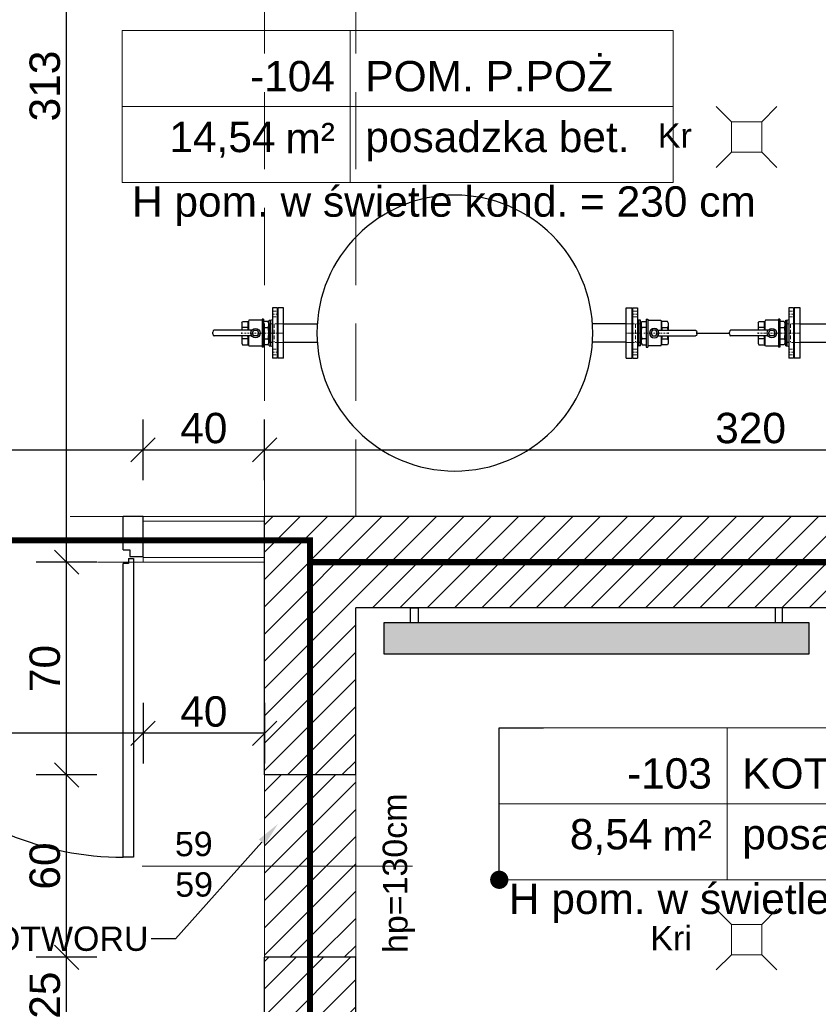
# Model space of a CAD drawing. Header units: millimetres. Extents: x -2720 to 125583, y -8970 to 34912.
# Tile 17 of 105: x 9487 to 9750, y 18570 to 18894. Entities that reach past the tile are written whole.
import ezdxf
from ezdxf import colors
from ezdxf.entities.mleader import LeaderData, LeaderLine
from ezdxf.enums import TextEntityAlignment as Align
from ezdxf.lldxf.tags import DXFTag
from ezdxf.math import Vec2, Vec3

# ---------------------------------------------------------------- set-up
doc = ezdxf.new("R2010")
doc.units = ezdxf.units.MM
for name, pattern in [('ACAD_ISO02W100', [15, 12, -3]), ('ACAD_ISO03W100', [30, 12, -18]), ('ACAD_ISO11W100', [33, 12, -3, 12, -3, 0, -3]), ('DASHDOT', [1, 0.5, -0.25, 0, -0.25]), ('DASHED', [19.05, 12.7, -6.35]), ('HIDDEN', [1.905, 1.27, -0.635])]:
    doc.linetypes.add(name, pattern=pattern)
for name, color, linetype, lineweight in [('_ET-PPOZ', 154, 'ACAD_ISO11W100', 30), ('A_KONST_ISTNIEJĄCE', 83, 'Continuous', 25), ('A_OPISY', 40, 'Continuous', 9), ('A_WIDOK', 141, 'Continuous', 13), ('A_WIDOK-NAD', 221, 'DASHED', 13), ('A_WYMIAROWANIE', 7, 'Continuous', 9), ('CP_AXIS', 143, 'DASHDOT', 9), ('CP_DETAL', 33, 'Continuous', 9), ('CP_HIDDE', 203, 'HIDDEN', 9), ('IS_Grzejniki_Plan_rzut', 7, 'SOLID', 25), ('IS_Odbiorniki', 7, 'SOLID', 15), ('IS_Opisy_działek_Wodociag', 7, 'SOLID', 15)]:
    doc.layers.add(name, color=color, linetype=linetype, lineweight=lineweight)
doc.layers.add('_ET_URZĄDZENIA', color=7, linetype='Continuous')
doc.layers.add('CP_UCSSPEC', color=50, linetype='Continuous')
for name, color, linetype, lineweight, true_color in [('A_DZIAŁOWA_PROJEKTOWANE', 7, 'Continuous', 18, 0x007cb0), ('A_HATCH', 7, 'Continuous', 5, 0x999999), ('A_HATCH_PROJEKTOWANE', 7, 'Continuous', 9, 0x0089b6), ('A_IZOLEACJA TERMI_PROJEKTOWANA', 7, 'Continuous', 15, 0x0089b6), ('A_PPOŻ', 1, 'ACAD_ISO02W100', 30, 0xff0000)]:
    doc.layers.add(name, color=color, linetype=linetype, lineweight=lineweight, true_color=true_color)
doc.layers.add('A_NIEWIDOCZNE  POMOCNICZE', color=252, linetype='ACAD_ISO03W100', lineweight=5, plot=False)
doc.styles.add('ARIAL', font='arial.ttf')
doc.styles.add('CP_ATTR', font='ROMANS.SHX')
doc.styles.get("Standard").update_dxf_attribs({"font": 'arial.ttf'})
doc.linetypes.add('BATTING', pattern='A,0.0001,-0.1,[134,ltypeshp.shx,S=0.1,R=0,X=-0.1,Y=0],-0.2,[134,ltypeshp.shx,S=0.1,R=180,X=0.1,Y=0],-0.1', length=0.4001)
tags = doc.linetypes.add('SOLID', pattern=[10, 10, 0]).pattern_tags.tags
tags[6:7] = [DXFTag(74, 4), DXFTag(75, 0), DXFTag(340, '0'), DXFTag(46, 0.0), DXFTag(50, 0.0), DXFTag(44, 0.0), DXFTag(45, 0.0)]
tags[4:5] = [DXFTag(74, 4), DXFTag(75, 0), DXFTag(340, '0'), DXFTag(46, 0.0), DXFTag(50, 0.0), DXFTag(44, 0.0), DXFTag(45, 0.0)]
doc.dimstyles.new('1 do 100', dxfattribs={"dimtxt": 10, "dimasz": 8, "dimexe": 10, "dimexo": 10, "dimgap": 2, "dimtad": 1, "dimdec": 0, "dimtxsty": 'Standard', "dimblk": 'OBLIQUE', "dimcen": 2.5, "dimadec": 0, "dimazin": 0, "dimtfac": 1, "dimtdec": 0, "dimtmove": 0, "dimatfit": 3, "dimldrblk": 'OBLIQUE', "dimfxl": 10, "dimfxlon": 1, "dimarcsym": 0})

# ---------------------------------------------------------------- blocks, each defined once
blk = doc.blocks.new('*U109')
at = {"lineweight": 5}
for p, q in [((-75, -25), (-75, 25)), ((-75, 25), (0, 25)), ((0, 0), (0, 25)), ((0, 25), (152.71, 25)), ((152.71, 25), (152.71, -25)), ((-75, -25), (0, -25)), ((152.71, -25), (0, -25))]:
    blk.add_line(p, q, dxfattribs=at)
at = {"lineweight": 5, "ltscale": 18.5}
for p, q in [((0, 25), (0, -25)), ((-75, 0), (152.71, 0))]:
    blk.add_line(p, q, dxfattribs=at)
at = {"lineweight": 5, "ltscale": 18.5, "insert": (-5, -10.38), "char_height": 10, "attachment_point": 6, "style": 'ARIAL'}
blk.add_mtext('\\A1;m²', dxfattribs=at)
at = {"lineweight": 5, "style": 'ARIAL'}
blk.add_attdef('1NR', text='', height=10, dxfattribs=at).set_placement((-5, 5), align=Align.RIGHT)
blk.add_attdef('2POM', (5, 5), '', height=10, dxfattribs=at)
blk.add_attdef('4PL2', text='', height=10, dxfattribs=at).set_placement((-24.57, -5), align=Align.TOP_RIGHT)
blk.add_attdef('3POS', text='', height=10, dxfattribs=at).set_placement((5, -5), align=Align.TOP_LEFT)
blk = doc.blocks.new('_Dot')
at = {"color": 0, "linetype": 'ByBlock', "lineweight": -2}
blk.add_line((-0.5, 0), (-1, 0), dxfattribs=at)
at = {"color": 0, "linetype": 'ByBlock', "const_width": 0.5}
blk.add_lwpolyline([(-0.25, 0, 1), (0.25, 0, 1)], format="xyb", close=True, dxfattribs=at)
blk = doc.blocks.new('_Oblique')
at = {"color": 0, "linetype": 'ByBlock', "lineweight": -2}
blk.add_line((-0.5, -0.5), (0.5, 0.5), dxfattribs=at)
blk = doc.blocks.new('*D162')
at = {"layer": 'A_WYMIAROWANIE', "color": 0, "lineweight": -2, "ltscale": 2, "transparency": 16777216}
for p, q in [((9816.07, 18713.59), (9816.07, 18731.05)), ((9787.97, 18715.66), (9807.97, 18715.66)), ((9797.97, 18700.66), (9797.97, 18715.66)), ((9797.97, 18708.16), (9816.07, 18713.59)), ((9807.97, 18700.66), (9787.97, 18700.66))]:
    blk.add_line(p, q, dxfattribs=at)
at = {"layer": 'Defpoints', "color": 0, "ltscale": 2, "transparency": 16777216}
for p in [(9426.26, 18715.66), (9797.97, 18715.66), (9822.04, 18700.66)]:
    blk.add_point(p, dxfattribs=at)
at = {"layer": 'A_WYMIAROWANIE', "color": 0, "lineweight": -2, "ltscale": 2, "transparency": 16777216, "xscale": 8, "yscale": 8, "zscale": 8}
for p, rotation in [((9797.97, 18715.66), 90), ((9797.97, 18700.66), 270)]:
    blk.add_blockref('_Oblique', p, dxfattribs=dict(at, rotation=rotation))
at = {"layer": 'A_WYMIAROWANIE', "color": 0, "ltscale": 2, "transparency": 16777216, "insert": (9808.97, 18722.32), "char_height": 10, "attachment_point": 5, "rotation": 90}
blk.add_mtext('15', dxfattribs=at)
blk = doc.blocks.new('*D165')
at = {"layer": 'A_WYMIAROWANIE', "color": 0, "lineweight": -2, "ltscale": 2, "transparency": 16777216}
for p, q in [((9512.57, 18585.66), (9492.57, 18585.66)), ((9502.57, 18560.66), (9502.57, 18585.66)), ((9512.57, 18560.66), (9492.57, 18560.66))]:
    blk.add_line(p, q, dxfattribs=at)
at = {"layer": 'Defpoints', "color": 0, "ltscale": 2, "transparency": 16777216}
for p in [(9502.57, 18585.66), (9567.76, 18585.66), (9567.76, 18560.66)]:
    blk.add_point(p, dxfattribs=at)
at = {"layer": 'A_WYMIAROWANIE', "color": 0, "lineweight": -2, "ltscale": 2, "transparency": 16777216, "xscale": 8, "yscale": 8, "zscale": 8}
for p, rotation in [((9502.57, 18585.66), 90), ((9502.57, 18560.66), 270)]:
    blk.add_blockref('_Oblique', p, dxfattribs=dict(at, rotation=rotation))
at = {"layer": 'A_WYMIAROWANIE', "color": 0, "ltscale": 2, "transparency": 16777216, "insert": (9495.46, 18573.16), "char_height": 10, "attachment_point": 5, "rotation": 90}
blk.add_mtext('25', dxfattribs=at)
blk = doc.blocks.new('*D166')
at = {"layer": 'A_WYMIAROWANIE', "color": 0, "lineweight": -2, "ltscale": 2, "transparency": 16777216}
for p, q in [((9512.57, 18645.66), (9492.57, 18645.66)), ((9502.57, 18585.66), (9502.57, 18645.66)), ((9512.57, 18585.66), (9492.57, 18585.66))]:
    blk.add_line(p, q, dxfattribs=at)
at = {"layer": 'Defpoints', "color": 0, "ltscale": 2, "transparency": 16777216}
for p in [(9502.57, 18645.66), (9582.76, 18645.66), (9567.76, 18585.66)]:
    blk.add_point(p, dxfattribs=at)
at = {"layer": 'A_WYMIAROWANIE', "color": 0, "lineweight": -2, "ltscale": 2, "transparency": 16777216, "xscale": 8, "yscale": 8, "zscale": 8}
for p, rotation in [((9502.57, 18645.66), 90), ((9502.57, 18585.66), 270)]:
    blk.add_blockref('_Oblique', p, dxfattribs=dict(at, rotation=rotation))
at = {"layer": 'A_WYMIAROWANIE', "color": 0, "ltscale": 2, "transparency": 16777216, "insert": (9495.46, 18615.66), "char_height": 10, "attachment_point": 5, "rotation": 90}
blk.add_mtext('60', dxfattribs=at)
blk = doc.blocks.new('*D167')
at = {"layer": 'A_WYMIAROWANIE', "color": 0, "lineweight": -2, "ltscale": 2, "transparency": 16777216}
for p, q in [((9512.57, 18715.66), (9492.57, 18715.66)), ((9502.57, 18645.66), (9502.57, 18715.66)), ((9512.57, 18645.66), (9492.57, 18645.66))]:
    blk.add_line(p, q, dxfattribs=at)
at = {"layer": 'Defpoints', "color": 0, "ltscale": 2, "transparency": 16777216}
for p in [(9502.57, 18715.66), (9561.93, 18715.66), (9582.76, 18645.66)]:
    blk.add_point(p, dxfattribs=at)
at = {"layer": 'A_WYMIAROWANIE', "color": 0, "lineweight": -2, "ltscale": 2, "transparency": 16777216, "xscale": 8, "yscale": 8, "zscale": 8}
for p, rotation in [((9502.57, 18715.66), 90), ((9502.57, 18645.66), 270)]:
    blk.add_blockref('_Oblique', p, dxfattribs=dict(at, rotation=rotation))
at = {"layer": 'A_WYMIAROWANIE', "color": 0, "ltscale": 2, "transparency": 16777216, "insert": (9495.46, 18680.66), "char_height": 10, "attachment_point": 5, "rotation": 90}
blk.add_mtext('70', dxfattribs=at)
blk = doc.blocks.new('*D168')
at = {"layer": 'A_WYMIAROWANIE', "color": 0, "lineweight": -2, "ltscale": 2, "transparency": 16777216}
for p, q in [((9492.57, 19029.04), (9512.57, 19029.04)), ((9502.57, 18715.66), (9502.57, 19029.04)), ((9512.57, 18715.66), (9492.57, 18715.66))]:
    blk.add_line(p, q, dxfattribs=at)
at = {"layer": 'Defpoints', "color": 0, "ltscale": 2, "transparency": 16777216}
for p in [(9278.21, 19029.04), (9502.57, 19029.04), (9561.93, 18715.66)]:
    blk.add_point(p, dxfattribs=at)
at = {"layer": 'A_WYMIAROWANIE', "color": 0, "lineweight": -2, "ltscale": 2, "transparency": 16777216, "xscale": 8, "yscale": 8, "zscale": 8}
for p, rotation in [((9502.57, 19029.04), 90), ((9502.57, 18715.66), 270)]:
    blk.add_blockref('_Oblique', p, dxfattribs=dict(at, rotation=rotation))
at = {"layer": 'A_WYMIAROWANIE', "color": 0, "ltscale": 2, "transparency": 16777216, "insert": (9495.46, 18872.35), "char_height": 10, "attachment_point": 5, "rotation": 90}
blk.add_mtext('313', dxfattribs=at)
blk = doc.blocks.new('A$C851ad2d9')
at = {"layer": 'IS_Odbiorniki'}
for p, q in [((-50, 50), (-100, 100)), ((50, 50), (100, 100)), ((-50, -50), (-100, -100)), ((50, -50), (100, -100))]:
    blk.add_line(p, q, dxfattribs=at)
blk.add_lwpolyline([(-50, -50), (50, -50), (50, 50), (-50, 50)], close=True, dxfattribs=at)
blk = doc.blocks.new('2hfl03b_01_pn10_dn50_edwp94')
for p, q in [((0, 82.5), (0, -82.5)), ((0, 82.5), (19, 82.5)), ((19, -82.5), (19, 82.5)), ((0, -82.5), (19, -82.5))]:
    blk.add_line(p, q)
at = {"layer": 'CP_AXIS'}
blk.add_line((0, 0), (19, 0), dxfattribs=at)
at = {"layer": 'CP_HIDDE'}
for p, q in [((0, 30.8), (19, 30.8)), ((0, -30.7), (19, -30.7))]:
    blk.add_line(p, q, dxfattribs=at)
at = {"style": 'CP_ATTR', "flags": 9}
for tag in ['NAME', 'GROUP', 'PRODUCER', 'ARTICLE', 'CHARACTER', 'DN', 'WEIGHT', 'OTHER', 'QUANTITY']:
    blk.add_attdef(tag, text='', height=0.00005, dxfattribs=at).set_placement((0, 0), align=Align.MIDDLE_LEFT)
for tag in ['NUMBER', 'PRODUCT-TYPE', 'ORDER-NO', 'PN', 'BOLTTYPE', 'PRICE']:
    blk.add_attdef(tag, text='', height=0.00005, dxfattribs=at).set_placement((0, 0), align=Align.MIDDLE_RIGHT)
blk = doc.blocks.new('cp_insbp_1')
blk.add_point((0, 0))
at = {"style": 'CP_ATTR', "flags": 9}
for tag in ['FORM', 'TYPE', 'ID', 'WIDTH', 'HEIGHT', 'SYSTEM', 'VERSION', 'PIPE', 'OTHER']:
    blk.add_attdef(tag, text='', height=0.00005, dxfattribs=at).set_placement((-1, 1), align=Align.MIDDLE_LEFT)
blk = doc.blocks.new('cp_ucs2d')
at = {"layer": 'Defpoints'}
blk.add_line((0, 0), (0, 0), dxfattribs=at)
blk.add_point((0, 0), dxfattribs=at)
blk = doc.blocks.new('cp_insbp_2')
blk.add_point((0, 0))
at = {"style": 'CP_ATTR', "flags": 9}
for tag in ['FORM', 'TYPE', 'ID', 'WIDTH', 'HEIGHT', 'SYSTEM', 'VERSION', 'PIPE', 'OTHER']:
    blk.add_attdef(tag, text='', height=0.00005, dxfattribs=at).set_placement((-1, 1), align=Align.MIDDLE_LEFT)
blk = doc.blocks.new('Phpn_zaw142_050z_f27jpvv')
for p, q in [((1.89, 3.38), (2.12, 3.85)), ((1.89, -3.38), (1.89, 3.38)), ((2.12, 3.85), (3.51, 3.85)), ((3.51, -4.62), (3.51, 4.62)), ((3.51, 4.62), (3.99, 4.62)), ((3.99, -4.62), (3.99, 4.62)), ((8.29, 4.22), (3.99, 4.22)), ((8.29, 4.22), (8.45, 3.85)), ((10.46, 3.85), (8.45, 3.85)), ((8.45, 0.96), (8.45, 3.85)), ((10.69, 3.38), (10.46, 3.85)), ((10.69, 0.96), (10.69, 3.38)), ((1.59, -3.02), (1.59, 3.01)), ((1.89, 3.01), (1.59, 3.01)), ((3.51, 1.88), (2.12, 1.88)), ((5.03, 0), (5.58, 0.96)), ((5.58, -0.96), (5.03, 0)), ((5.58, 0.96), (6.7, 0.96)), ((6.7, 0.96), (7.25, 0)), ((7.25, 0), (6.7, -0.96)), ((7.34, 0.96), (19.74, 0.96)), ((8.62, 1.88), (10.46, 1.88)), ((20.14, 0.24), (20.14, -0.24)), ((1.89, -3.02), (1.59, -3.02)), ((3.51, -1.88), (2.12, -1.88)), ((6.7, -0.96), (5.58, -0.96)), ((7.34, -0.96), (19.74, -0.96)), ((8.45, -3.85), (8.45, -0.96)), ((8.62, -1.88), (10.46, -1.88)), ((10.69, -3.38), (10.69, -0.96)), ((1.89, -3.38), (2.12, -3.85)), ((2.12, -3.85), (3.51, -3.85)), ((3.51, -4.62), (3.99, -4.62)), ((3.99, -4.22), (8.29, -4.22)), ((8.29, -4.22), (8.45, -3.85)), ((10.46, -3.85), (8.45, -3.85)), ((10.69, -3.38), (10.46, -3.85))]:
    blk.add_line(p, q)
blk.add_circle((6.14, 0), 1.54)
for centre, start_param, end_param in [((19.74, 0.24), -1.570796, 0), ((19.74, -0.24), 3.141593, 4.712389)]:
    blk.add_ellipse(centre, major_axis=(0, 0.722), ratio=0.560187, start_param=start_param, end_param=end_param)
at = {"layer": 'CP_AXIS'}
blk.add_line((1.59, 0), (10.69, 0), dxfattribs=at)
at = {"layer": 'CP_DETAL'}
for p, q in [((1.89, 2.46), (2.12, 1.88)), ((10.69, 2.46), (10.46, 1.88)), ((1.89, -2.46), (2.12, -1.88)), ((10.69, -2.46), (10.46, -1.88))]:
    blk.add_line(p, q, dxfattribs=at)
for centre, major_axis, ratio, start_param, end_param in [((7.33, 2.77), (0, 3.32), 0.409938, 4.712385, 5.046598), ((4.64, -0.01), (0, 4.75), 0.578135, 1.159975, 1.568122), ((4.64, 0.01), (0, 4.75), 0.578135, 1.57347, 1.981618), ((7.33, 2.77), (0, 2.69), 0.505137, 4.378172, 4.712385), ((6.1, -0.29), (0, 5.43), 0.505137, -1.338774, -1.159975), ((7.95, -0.29), (0, 5.43), 0.505137, -1.338774, -1.159975), ((6.1, 0.29), (0, 5.43), 0.505137, 4.301568, 4.480366), ((7.33, -2.77), (0, 2.69), 0.505137, -1.570792, -1.236579), ((7.33, -2.77), (0, 3.32), 0.409938, 4.37818, 4.712393), ((7.95, 0.29), (0, 5.43), 0.505137, 4.301568, 4.480366)]:
    blk.add_ellipse(centre, major_axis=major_axis, ratio=ratio, start_param=start_param, end_param=end_param, dxfattribs=at)
at = {"layer": 'CP_HIDDE'}
for p, q in [((1.59, 3.01), (0, 3.01)), ((0, -3.02), (0, 3.01)), ((1.59, -3.02), (0, -3.02))]:
    blk.add_line(p, q, dxfattribs=at)
at = {"layer": 'CP_UCSSPEC', "xscale": 0.03, "zscale": 0.03}
for name, p, yscale in [('cp_insbp_1', (0, 0), 0.03), ('cp_ucs2d', (10.69, 0), 0.03), ('cp_ucs2d', (10.69, 0), -0.03)]:
    blk.add_blockref(name, p, dxfattribs=dict(at, yscale=yscale))
at = {"layer": 'CP_UCSSPEC', "xscale": 0.03, "zscale": 0.03, "rotation": 180}
for name, p, yscale in [('cp_ucs2d', (0, 0), 0.03), ('cp_insbp_2', (10.69, 0), -0.03)]:
    blk.add_blockref(name, p, dxfattribs=dict(at, yscale=yscale))
at = {"linetype": 'ByBlock', "style": 'CP_ATTR', "flags": 9}
for tag in ['NAME', 'GROUP', 'NUMBER', 'PRODUCER', 'ARTICLE', 'PRODUCT-TYPE', 'ORDER-NO', 'CHARACTER', 'DN', 'PN', 'TEMPERATURE', 'FLOW', 'POWER', 'VOLTAGE', 'WEIGHT', 'OTHER']:
    blk.add_attdef(tag, text='', height=0.00005, dxfattribs=at).set_placement((1.58, 0), align=Align.MIDDLE_LEFT)
blk = doc.blocks.new('2hfl14pn10_dn50_zdwz4mk')
for p, q in [((0, 8.25), (-1.6, 8.25)), ((-1.6, 8.25), (-1.6, -8.25)), ((0, 8.25), (0, -8.25)), ((-2.6, -4.2), (-2.6, 4.2)), ((-2.6, 4.2), (-2.1, 4.2)), ((-2.1, 4.2), (-1.6, 4.47)), ((-2.1, -4.2), (-2.1, 4.2)), ((0, 5.3), (0.2, 5.1)), ((0.2, 5.1), (0.2, -5.1)), ((-2.6, -4.2), (-2.1, -4.2)), ((-2.1, -4.2), (-1.6, -4.47)), ((0, -5.3), (0.2, -5.1)), ((0, -8.25), (-1.6, -8.25))]:
    blk.add_line(p, q)
at = {"layer": 'CP_AXIS'}
for p, q in [((-1.6, 6.25), (0, 6.25)), ((-2.6, 0), (0.2, 0)), ((-1.6, -6.25), (0, -6.25))]:
    blk.add_line(p, q, dxfattribs=at)
at = {"layer": 'CP_HIDDE'}
for p, q in [((-1.6, 7.15), (0, 7.15)), ((-1.6, 5.35), (0, 5.35)), ((-2.6, 3.08), (0.2, 3.08)), ((-2.6, -3.08), (0.2, -3.08)), ((-1.6, -5.35), (0, -5.35)), ((-1.6, -7.15), (0, -7.15))]:
    blk.add_line(p, q, dxfattribs=at)
at = {"linetype": 'ByBlock', "style": 'CP_ATTR', "flags": 9}
for tag in ['NAME', 'GROUP', 'NUMBER', 'PRODUCER', 'ARTICLE', 'PRODUCT-TYPE', 'ORDER-NO', 'CHARACTER', 'DN', 'PN', 'TEMPERATURE', 'FLOW', 'POWER', 'VOLTAGE', 'WEIGHT', 'OTHER']:
    blk.add_attdef(tag, text='', height=0.00005, dxfattribs=at).set_placement((-2.69, -0.01), align=Align.MIDDLE_LEFT)
blk = doc.blocks.new('A$Cc245dc69')
at = {"layer": '_ET_URZĄDZENIA'}
for p, q in [((-56.38, 3.01), (-45.3, 3.01)), ((56.38, 3.01), (45.3, 3.01)), ((-56.38, -3.01), (-45.3, -3.01)), ((56.38, -3.01), (45.3, -3.01))]:
    blk.add_line(p, q, dxfattribs=at)
blk.add_circle((0, 0), 45.4, dxfattribs=at)
at = {"layer": '_ET_URZĄDZENIA', "xscale": -1, "rotation": 180}
blk.add_blockref('2hfl14pn10_dn50_zdwz4mk', (-58.48, 0), dxfattribs=at)
at = {"layer": '_ET_URZĄDZENIA', "yscale": 0.1, "zscale": 0.1}
for p, xscale in [((-56.38, 0), -0.1), ((56.38, 0), 0.1)]:
    blk.add_blockref('2hfl03b_01_pn10_dn50_edwp94', p, dxfattribs=dict(at, xscale=xscale))
at = {"layer": '_ET_URZĄDZENIA', "rotation": 180}
blk.add_blockref('2hfl14pn10_dn50_zdwz4mk', (58.48, 0), dxfattribs=at)
at = {"layer": '_ET_URZĄDZENIA', "xscale": -1}
blk.add_blockref('Phpn_zaw142_050z_f27jpvv', (-59.49, 0), dxfattribs=at)
at = {"layer": '_ET_URZĄDZENIA'}
blk.add_blockref('Phpn_zaw142_050z_f27jpvv', (59.49, 0), dxfattribs=at)
blk = doc.blocks.new('*D547')
at = {"layer": 'A_WYMIAROWANIE', "color": 0, "lineweight": -2, "ltscale": 2, "transparency": 16777216}
for p, q in [((9527.76, 18669.36), (9527.76, 18649.36)), ((9567.76, 18669.36), (9567.76, 18649.36)), ((9567.76, 18659.36), (9527.76, 18659.36))]:
    blk.add_line(p, q, dxfattribs=at)
at = {"layer": 'Defpoints', "color": 0, "ltscale": 2, "transparency": 16777216}
for p in [(9527.76, 18715.66), (9567.76, 18684.71), (9527.76, 18659.36)]:
    blk.add_point(p, dxfattribs=at)
at = {"layer": 'A_WYMIAROWANIE', "color": 0, "lineweight": -2, "ltscale": 2, "transparency": 16777216, "xscale": 8, "yscale": 8, "zscale": 8, "rotation": 180}
blk.add_blockref('_Oblique', (9527.76, 18659.36), dxfattribs=at)
at = {"layer": 'A_WYMIAROWANIE', "color": 0, "lineweight": -2, "ltscale": 2, "transparency": 16777216, "xscale": 8, "yscale": 8, "zscale": 8}
blk.add_blockref('_Oblique', (9567.76, 18659.36), dxfattribs=at)
at = {"layer": 'A_WYMIAROWANIE', "color": 0, "ltscale": 2, "transparency": 16777216, "insert": (9547.76, 18666.46), "char_height": 10, "attachment_point": 5}
blk.add_mtext('40', dxfattribs=at)
blk = doc.blocks.new('*D548')
at = {"layer": 'A_WYMIAROWANIE', "color": 0, "lineweight": -2, "ltscale": 2, "transparency": 16777216}
for p, q in [((9417.76, 18669.36), (9417.76, 18649.36)), ((9527.76, 18669.36), (9527.76, 18649.36)), ((9527.76, 18659.36), (9417.76, 18659.36))]:
    blk.add_line(p, q, dxfattribs=at)
at = {"layer": 'Defpoints', "color": 0, "ltscale": 2, "transparency": 16777216}
for p in [(9417.76, 18715.66), (9527.76, 18715.66), (9417.76, 18659.36)]:
    blk.add_point(p, dxfattribs=at)
at = {"layer": 'A_WYMIAROWANIE', "color": 0, "lineweight": -2, "ltscale": 2, "transparency": 16777216, "xscale": 8, "yscale": 8, "zscale": 8, "rotation": 180}
blk.add_blockref('_Oblique', (9417.76, 18659.36), dxfattribs=at)
at = {"layer": 'A_WYMIAROWANIE', "color": 0, "lineweight": -2, "ltscale": 2, "transparency": 16777216, "xscale": 8, "yscale": 8, "zscale": 8}
blk.add_blockref('_Oblique', (9527.76, 18659.36), dxfattribs=at)
at = {"layer": 'A_WYMIAROWANIE', "color": 0, "ltscale": 2, "transparency": 16777216, "insert": (9472.76, 18666.46), "char_height": 10, "attachment_point": 5}
blk.add_mtext('110', dxfattribs=at)
blk = doc.blocks.new('*D551')
at = {"layer": 'A_WYMIAROWANIE', "color": 0, "lineweight": -2, "ltscale": 2, "transparency": 16777216}
for p, q in [((9417.76, 18742.63), (9417.76, 18762.63)), ((9527.76, 18742.63), (9527.76, 18762.63)), ((9417.76, 18752.63), (9527.76, 18752.63))]:
    blk.add_line(p, q, dxfattribs=at)
at = {"layer": 'Defpoints', "color": 0, "ltscale": 2, "transparency": 16777216}
for p in [(9527.76, 18752.63), (9417.76, 18730.66), (9527.76, 18729.16)]:
    blk.add_point(p, dxfattribs=at)
at = {"layer": 'A_WYMIAROWANIE', "color": 0, "lineweight": -2, "ltscale": 2, "transparency": 16777216, "xscale": 8, "yscale": 8, "zscale": 8, "rotation": 180}
blk.add_blockref('_Oblique', (9417.76, 18752.63), dxfattribs=at)
at = {"layer": 'A_WYMIAROWANIE', "color": 0, "lineweight": -2, "ltscale": 2, "transparency": 16777216, "xscale": 8, "yscale": 8, "zscale": 8}
blk.add_blockref('_Oblique', (9527.76, 18752.63), dxfattribs=at)
at = {"layer": 'A_WYMIAROWANIE', "color": 0, "ltscale": 2, "transparency": 16777216, "insert": (9472.76, 18759.73), "char_height": 10, "attachment_point": 5}
blk.add_mtext('110', dxfattribs=at)
blk = doc.blocks.new('*D552')
at = {"layer": 'A_WYMIAROWANIE', "color": 0, "lineweight": -2, "ltscale": 2, "transparency": 16777216}
for p, q in [((9527.76, 18742.63), (9527.76, 18762.63)), ((9567.76, 18742.63), (9567.76, 18762.63)), ((9527.76, 18752.63), (9567.76, 18752.63))]:
    blk.add_line(p, q, dxfattribs=at)
at = {"layer": 'Defpoints', "color": 0, "ltscale": 2, "transparency": 16777216}
for p in [(9567.76, 18752.63), (9527.76, 18729.16), (9567.76, 18730.66)]:
    blk.add_point(p, dxfattribs=at)
at = {"layer": 'A_WYMIAROWANIE', "color": 0, "lineweight": -2, "ltscale": 2, "transparency": 16777216, "xscale": 8, "yscale": 8, "zscale": 8, "rotation": 180}
blk.add_blockref('_Oblique', (9527.76, 18752.63), dxfattribs=at)
at = {"layer": 'A_WYMIAROWANIE', "color": 0, "lineweight": -2, "ltscale": 2, "transparency": 16777216, "xscale": 8, "yscale": 8, "zscale": 8}
blk.add_blockref('_Oblique', (9567.76, 18752.63), dxfattribs=at)
at = {"layer": 'A_WYMIAROWANIE', "color": 0, "ltscale": 2, "transparency": 16777216, "insert": (9547.76, 18759.73), "char_height": 10, "attachment_point": 5}
blk.add_mtext('40', dxfattribs=at)
blk = doc.blocks.new('*U555')
at = {"lineweight": 5}
for p, q in [((-75, -25), (-75, 25)), ((-75, 25), (0, 25)), ((0, 0), (0, 25)), ((0, 25), (106.37, 25)), ((106.37, 25), (106.37, -25)), ((-75, -25), (0, -25)), ((106.37, -25), (0, -25))]:
    blk.add_line(p, q, dxfattribs=at)
at = {"lineweight": 5, "ltscale": 18.5}
for p, q in [((0, 25), (0, -25)), ((-75, 0), (106.37, 0))]:
    blk.add_line(p, q, dxfattribs=at)
at = {"lineweight": 5, "ltscale": 18.5, "insert": (-5, -10.38), "char_height": 10, "attachment_point": 6, "style": 'ARIAL'}
blk.add_mtext('\\A1;m²', dxfattribs=at)
at = {"lineweight": 5, "style": 'ARIAL'}
blk.add_attdef('1NR', text='', height=10, dxfattribs=at).set_placement((-5, 5), align=Align.RIGHT)
blk.add_attdef('2POM', (5, 5), '', height=10, dxfattribs=at)
blk.add_attdef('4PL2', text='', height=10, dxfattribs=at).set_placement((-24.57, -5), align=Align.TOP_RIGHT)
blk.add_attdef('3POS', text='', height=10, dxfattribs=at).set_placement((5, -5), align=Align.TOP_LEFT)
blk = doc.blocks.new('*D556')
at = {"layer": 'A_WYMIAROWANIE', "color": 0, "lineweight": -2, "ltscale": 2, "transparency": 16777216}
for p, q in [((9567.76, 18742.63), (9567.76, 18762.63)), ((9887.76, 18742.63), (9887.76, 18762.63)), ((9567.76, 18752.63), (9887.76, 18752.63))]:
    blk.add_line(p, q, dxfattribs=at)
at = {"layer": 'Defpoints', "color": 0, "ltscale": 2, "transparency": 16777216}
for p in [(9887.76, 18752.63), (9567.76, 18730.66), (9887.76, 18730.66)]:
    blk.add_point(p, dxfattribs=at)
at = {"layer": 'A_WYMIAROWANIE', "color": 0, "lineweight": -2, "ltscale": 2, "transparency": 16777216, "xscale": 8, "yscale": 8, "zscale": 8, "rotation": 180}
blk.add_blockref('_Oblique', (9567.76, 18752.63), dxfattribs=at)
at = {"layer": 'A_WYMIAROWANIE', "color": 0, "lineweight": -2, "ltscale": 2, "transparency": 16777216, "xscale": 8, "yscale": 8, "zscale": 8}
blk.add_blockref('_Oblique', (9887.76, 18752.63), dxfattribs=at)
at = {"layer": 'A_WYMIAROWANIE', "color": 0, "ltscale": 2, "transparency": 16777216, "insert": (9727.76, 18759.74), "char_height": 10, "attachment_point": 5}
blk.add_mtext('320', dxfattribs=at)

msp = doc.modelspace()

# ---------------------------------------------------------------- hatches: boundary and pattern name
at = {"layer": 'A_HATCH'}
h = msp.add_hatch(dxfattribs=at)
h.set_pattern_fill('ANSI31', color=256, scale=2)
h.set_pattern_definition([(45, (-3039.768, 355.087), (-4.490128, 4.490128), [])])
h.paths.add_polyline_path([(9887.76, 18730.66), (9567.76, 18730.66), (9567.76, 18645.66), (9597.76, 18645.66), (9597.76, 18700.66), (9887.76, 18700.66)], flags=17)
h.paths.add_polyline_path([(9597.76, 18585.66), (9567.76, 18585.66), (9567.76, 18560.66), (9597.76, 18560.66)], flags=17)
h.paths.add_polyline_path([(9714.76, 18455.66), (9274.26, 18455.66), (9274.26, 18425.66), (9714.76, 18425.66)], flags=17)
h.paths.add_polyline_path([(9570.76, 18325.66), (9247.76, 18325.66), (9244.76, 18325.66), (9244.76, 18302.66), (9570.76, 18302.66)], flags=17)
h.paths.add_polyline_path([(9887.76, 18523.42), (9910.26, 18523.42), (9887.76, 18523.42), (9887.76, 18347.66), (9754.76, 18347.66), (9754.76, 18455.66), (9714.76, 18455.66), (9714.76, 18425.66), (9714.76, 18204.66), (9570.76, 18204.66), (9094.76, 18204.66), (9094.76, 18419.66), (9094.76, 18532.7), (9067.76, 18532.7), (9067.76, 18419.66), (9067.76, 18177.66), (9741.76, 18177.66), (9741.76, 18320.66), (9914.76, 18320.66), (9914.76, 19060.66), (9067.76, 19060.66), (9067.76, 18798.7), (9094.76, 18798.7), (9094.76, 19033.66), (9887.76, 19033.66)])
at = {"layer": 'A_HATCH_PROJEKTOWANE', "ltscale": 2}
h = msp.add_hatch(dxfattribs=at)
h.set_pattern_fill('ANSI31', color=256, scale=2)
h.set_pattern_definition([(45, (-7475.724, 537.087), (-4.490128, 4.490128), [])])
h.paths.add_polyline_path([(9597.76, 18585.66), (9597.76, 18645.66), (9567.76, 18645.66), (9567.76, 18585.66)])
at = {"layer": 'IS_Grzejniki_Plan_rzut'}
msp.add_hatch(color=8, dxfattribs=at).paths.add_polyline_path([(9607.05, 18685.46), (9747.05, 18685.46), (9747.05, 18695.66), (9607.05, 18695.66)])

# ---------------------------------------------------------------- linework, layer by layer
at = {"color": 144}
for p, q in [((9521.21, 18719.73), (9523.39, 18719.73)), ((9523.39, 18719.73), (9523.39, 18717.55)), ((9522.93, 18716.91), (9522.93, 18715.21)), ((9522.93, 18715.21), (9521.23, 18715.21))]:
    msp.add_line(p, q, dxfattribs=at)
for points in [[(9521.21, 18719.73), (9521.21, 18730.66)], [(9523.39, 18717.55), (9527.76, 18717.55), (9527.76, 18730.66), (9521.21, 18730.66)], [(9524.63, 18716.91), (9524.63, 18618.57), (9521.23, 18618.57), (9521.23, 18715.21)], [(9522.93, 18716.91), (9524.63, 18716.91)]]:
    msp.add_lwpolyline(points, dxfattribs=at)
msp.add_arc((9521.23, 18716.94), 98.37, 179.6452, 270.0011, dxfattribs=at)
at = {"layer": '_ET-PPOZ', "ltscale": 2}
msp.add_line((9710.05, 18791.06), (9720.78, 18791.06), dxfattribs=at)
at = {"layer": 'A_DZIAŁOWA_PROJEKTOWANE', "ltscale": 2}
msp.add_line((9527.76, 18730.66), (9527.76, 18715.66), dxfattribs=at)
for points in [[(9567.76, 18730.66), (9527.76, 18730.66)], [(9567.76, 18730.66), (9527.76, 18730.66)], [(9567.76, 18729.16), (9527.76, 18729.16)], [(9567.76, 18717.16), (9527.76, 18717.16)], [(9567.76, 18715.66), (9527.76, 18715.66)]]:
    msp.add_lwpolyline(points, dxfattribs=at)
at = {"layer": 'A_IZOLEACJA TERMI_PROJEKTOWANA', "linetype": 'BATTING', "ltscale": 12}
msp.add_lwpolyline([(9567.91, 18723.4), (9527.91, 18723.4)], dxfattribs=at)
at = {"layer": 'A_IZOLEACJA TERMI_PROJEKTOWANA', "ltscale": 2}
msp.add_lwpolyline([(9567.76, 18645.66), (9597.76, 18645.66), (9597.76, 18585.66), (9567.76, 18585.66)], close=True, dxfattribs=at)
at = {"layer": 'A_KONST_ISTNIEJĄCE', "ltscale": 2}
for p, q in [((9887.76, 18730.66), (9567.76, 18730.66)), ((9567.76, 18645.66), (9567.76, 18730.66)), ((9887.76, 18700.66), (9597.76, 18700.66)), ((9597.76, 18645.66), (9597.76, 18700.66)), ((9597.76, 18645.66), (9567.76, 18645.66)), ((9567.76, 18560.66), (9567.76, 18585.66)), ((9597.76, 18585.66), (9567.76, 18585.66)), ((9597.76, 18560.66), (9597.76, 18585.66))]:
    msp.add_line(p, q, dxfattribs=at)
at = {"layer": 'A_NIEWIDOCZNE  POMOCNICZE', "ltscale": 2}
for points in [[(9567.76, 18715.66), (9567.76, 18455.66), (9274.26, 18455.66), (9274.26, 18473.16), (9094.76, 18473.16), (9094.76, 19033.66), (9392.76, 19026.16), (9392.76, 18715.66), (9567.76, 18715.66)], [(9597.76, 18700.66), (9887.76, 18700.66), (9887.76, 18347.66), (9754.76, 18347.66), (9754.76, 18455.66), (9597.76, 18455.66), (9597.76, 18700.66)]]:
    msp.add_lwpolyline(points, dxfattribs=at)
msp.add_lwpolyline([(9407.76, 19033.66), (9887.76, 19033.66), (9887.76, 18730.66), (9407.76, 18730.66)], close=True, dxfattribs=at)
at = {"layer": 'A_OPISY', "transparency": 33554559}
msp.add_line((9616.47, 18615.66), (9527.46, 18615.66), dxfattribs=at)
at = {"layer": 'A_PPOŻ', "linetype": 'ACAD_ISO03W100', "ltscale": 2, "const_width": 2}
msp.add_lwpolyline([(9582.76, 18715.66), (9582.76, 18722.83), (9398.68, 18722.83), (9398.68, 19041.21), (9895.58, 19041.21), (9895.58, 18715.66)], dxfattribs=at)
msp.add_lwpolyline([(9582.76, 18715.66), (9902.76, 18715.66), (9902.76, 18332.66), (9739.76, 18332.66), (9739.76, 18440.66), (9582.76, 18440.66)], close=True, dxfattribs=at)
at = {"layer": 'A_WIDOK', "ltscale": 2}
for p, q in [((9567.76, 18645.66), (9567.76, 18585.66)), ((9597.76, 18645.66), (9597.76, 18585.66))]:
    msp.add_line(p, q, dxfattribs=at)
at = {"layer": 'A_WIDOK-NAD', "ltscale": 2}
for p, q in [((9567.76, 18730.66), (9567.76, 19033.66)), ((9597.76, 18730.66), (9597.76, 19033.66))]:
    msp.add_line(p, q, dxfattribs=at)
at = {"layer": 'IS_Grzejniki_Plan_rzut'}
for p, q in [((9615.8, 18695.66), (9615.8, 18700.66)), ((9615.8, 18700.66), (9618.3, 18700.66)), ((9618.3, 18700.66), (9618.3, 18695.66)), ((9738.3, 18700.66), (9735.8, 18700.66)), ((9735.8, 18700.66), (9735.8, 18695.66)), ((9738.3, 18695.66), (9738.3, 18700.66)), ((9747.05, 18695.66), (9607.05, 18695.66)), ((9607.05, 18695.66), (9607.05, 18685.46)), ((9747.05, 18685.46), (9747.05, 18695.66)), ((9607.05, 18685.46), (9747.05, 18685.46))]:
    msp.add_line(p, q, dxfattribs=at)

# ---------------------------------------------------------------- block references
at = {"layer": '_ET_URZĄDZENIA', "ltscale": 2, "xscale": -1, "rotation": 180}
for p in [(9630.41, 18791.06), (9800.41, 18791.06)]:
    msp.add_blockref('A$Cc245dc69', p, dxfattribs=at)
at = {"layer": 'A_OPISY'}
for name, p, values in [('*U555', (9595.93, 18865.6), {'1NR': '-104', '2POM': 'POM. P.POŻ', '3POS': 'posadzka bet.', '4PL2': '14,54'}), ('*U109', (9720.02, 18636.14), {'1NR': '-103', '2POM': 'KOTŁOWNIA ', '3POS': 'posadzka bet.', '4PL2': '8,54'})]:
    msp.add_blockref(name, p, dxfattribs=at).add_auto_attribs(values)
at = {"layer": 'IS_Odbiorniki', "xscale": 0.1, "yscale": 0.1, "zscale": 0.1}
for p in [(9726.45, 18855.57), (9726.45, 18591.47)]:
    msp.add_blockref('A$C851ad2d9', p, dxfattribs=at)

# ---------------------------------------------------------------- texts
at = {"layer": 'A_OPISY', "char_height": 10, "attachment_point": 1}
for insert in [(9524.12, 18839.35), (9648.21, 18609.89)]:
    msp.add_mtext_dynamic_manual_height_columns('H pom. w świetle kond. = 230 cm', width=254.3544, gutter_width=0, heights=[12.82], dxfattribs=dict(at, insert=insert))
at = {"layer": 'A_OPISY', "transparency": 33554559, "char_height": 8, "attachment_point": 5}
for s, insert, rotation in [('hp=130cm', (9611.9, 18613.28), 90.4248), ('59\\P59', (9544.51, 18616.2), 0.4248)]:
    msp.add_mtext_dynamic_manual_height_columns(s, width=44.3905, gutter_width=12.5, heights=[0], dxfattribs=dict(at, insert=insert, rotation=rotation))
at = {"layer": 'IS_Opisy_działek_Wodociag', "char_height": 8, "attachment_point": 9, "line_spacing_factor": 0.9}
for s, insert in [('\\pxql;Kr', (9708.41, 18852.04)), ('\\pxql;Kri', (9708.41, 18587.95))]:
    msp.add_mtext(s, dxfattribs=dict(at, insert=insert))

# ---------------------------------------------------------------- dimensions: what is measured, and where the dimension line sits
at = {"layer": 'A_WYMIAROWANIE', "ltscale": 2}
for base, p1, p2, picture, middle in [((9502.57, 19029.04), (9561.93, 18715.66), (9278.21, 19029.04), '*D168', (9495.46, 18872.35)), ((9797.97, 18715.66), (9822.04, 18700.66), (9426.26, 18715.66), '*D162', (9808.97, 18715.59)), ((9502.57, 18715.66), (9582.76, 18645.66), (9561.93, 18715.66), '*D167', (9495.46, 18680.66)), ((9502.57, 18645.66), (9567.76, 18585.66), (9582.76, 18645.66), '*D166', (9495.46, 18615.66)), ((9502.57, 18585.66), (9567.76, 18560.66), (9567.76, 18585.66), '*D165', (9495.46, 18573.16))]:
    dim = msp.add_linear_dim(base=base, p1=p1, p2=p2, angle=90, dimstyle='1 do 100', override={"dimtmove": 1}, dxfattribs=at)
    dim.commit()
    dim.dimension.update_dxf_attribs({"geometry": picture, "text_midpoint": middle})
for base, p1, p2, picture, middle in [((9527.76, 18752.63), (9417.76, 18730.66), (9527.76, 18729.16), '*D551', (9472.76, 18759.73)), ((9567.76, 18752.63), (9527.76, 18729.16), (9567.76, 18730.66), '*D552', (9547.76, 18759.73)), ((9417.76, 18659.36), (9527.76, 18715.66), (9417.76, 18715.66), '*D548', (9472.76, 18666.46))]:
    dim = msp.add_linear_dim(base=base, p1=p1, p2=p2, dimstyle='1 do 100', override={"dimtmove": 1}, dxfattribs=at)
    dim.commit()
    dim.dimension.update_dxf_attribs({"geometry": picture, "text_midpoint": middle})
for base, p1, p2, picture, middle in [((9887.76, 18752.63), (9567.76, 18730.66), (9887.76, 18730.66), '*D556', (9727.76, 18759.74)), ((9527.76, 18659.36), (9567.76, 18684.71), (9527.76, 18715.66), '*D547', (9547.76, 18666.46))]:
    dim = msp.add_linear_dim(base=base, p1=p1, p2=p2, dimstyle='1 do 100', dxfattribs=at)
    dim.commit()
    dim.dimension.update_dxf_attribs({"geometry": picture, "text_midpoint": middle})

# ---------------------------------------------------------------- leaders
at = {"layer": 'A_DZIAŁOWA_PROJEKTOWANE', "ltscale": 2}
ml = msp.add_multileader_mtext('Standard', dxfattribs=at)
ml.set_content('ZAMUROWANIE OTWORU', color=256)
ml.set_leader_properties()
ml.build(insert=Vec2(0, 0))
ml.multileader.update_dxf_attribs({"arrow_head_size": 8})
ctx = ml.context
ctx.base_point, ctx.char_height, ctx.arrow_head_size, ctx.plane_origin = Vec3(9388.49, 18591.68), 8, 8, Vec3(9572.19, 18629.53)
notes = []
notes.append((ctx, [(0, (1, 1, 0), (9538.43, 18591.68), (-1, 0), 8, [(0, [(9572.19, 18629.53)], 0, [])])]))
ctx.mtext.insert, ctx.mtext.width, ctx.mtext.flow_direction = Vec3(9390.49, 18595.75), 299.0128, 5
at = {"layer": 'A_OPISY'}
ml = msp.add_multileader_mtext('Standard', dxfattribs=at)
ml.set_content('', color=256)
ml.set_leader_properties()
ml.set_arrow_properties(name='DOT')
ml.build(insert=Vec2(0, 0))
ml.multileader.update_dxf_attribs({"arrow_head_size": 6})
ctx = ml.context
ctx.base_point, ctx.arrow_head_size, ctx.plane_origin = Vec3(9659.54, 18661.14), 6, Vec3(9443.01, 19128.85)
notes.append((ctx, [(0, (1, 1, 0), (9645.02, 18661.14), (1, 0), 14.52, [(0, [(9645.02, 18611.14)], 0, [])])]))
ctx.mtext.insert, ctx.mtext.flow_direction = Vec3(9661.54, 18663.14), 5
for ctx, leaders in notes:
    for number, flags, end, landing, length, lines in leaders:
        leader = LeaderData()
        leader.index, (leader.has_last_leader_line, leader.has_dogleg_vector, leader.attachment_direction) = number, flags
        leader.last_leader_point, leader.dogleg_vector, leader.dogleg_length = Vec3(end), Vec3(landing), length
        for number, points, colour, breaks in lines:
            line = LeaderLine()
            line.index, line.vertices, line.color, line.breaks = number, Vec3.list(points), colors.encode_raw_color(colour), breaks
            leader.lines.append(line)
        ctx.leaders.append(leader)

doc.saveas('drawing.dxf')
